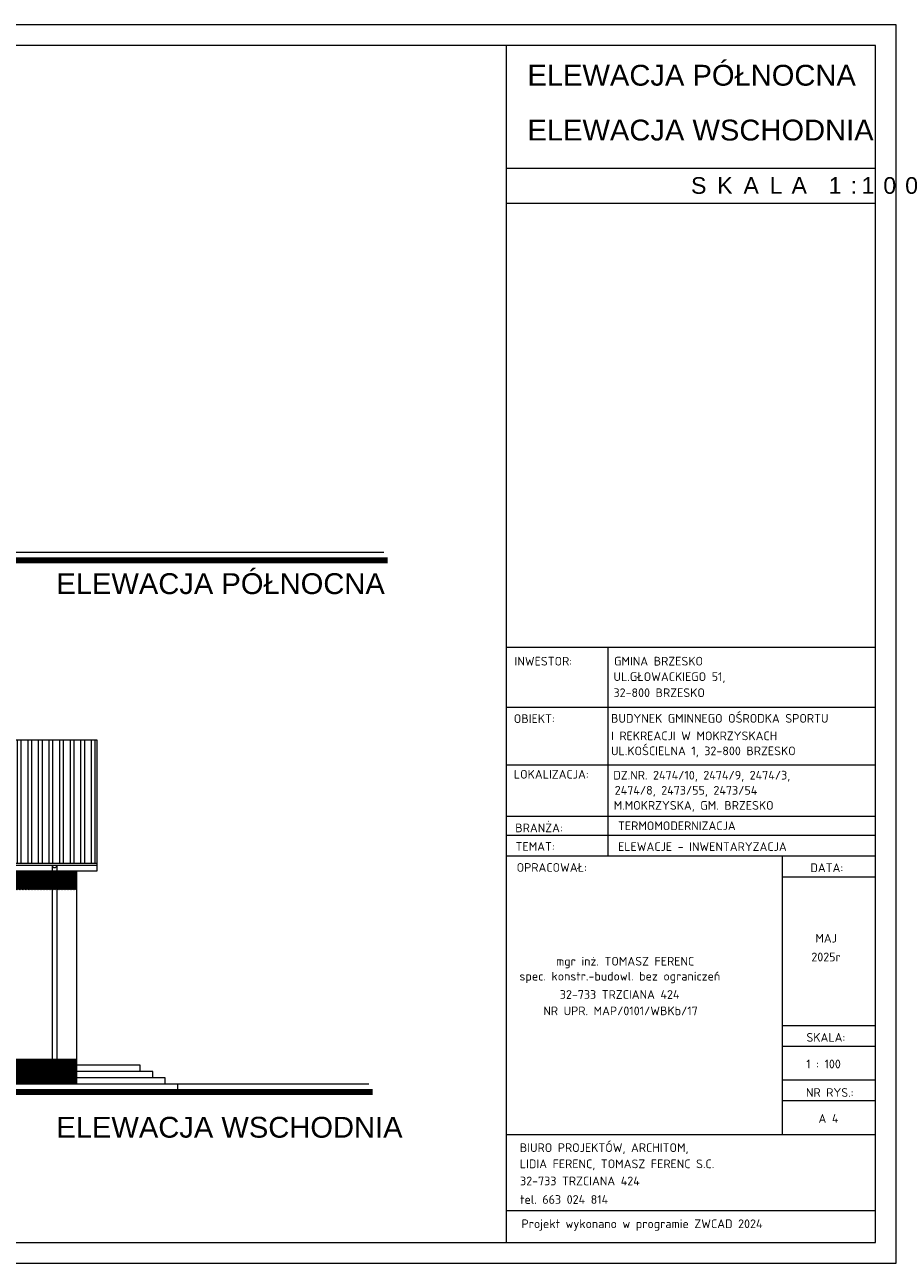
# Model space of a CAD drawing. Header units: millimetres. Extents: x -37273 to 136949, y -1495242345 to -598.
# Tile 44 of 44: x 76710 to 78800, y -13868 to -10898. Entities that reach past the tile are written whole.
import ezdxf
from ezdxf.enums import TextEntityAlignment as Align

# ---------------------------------------------------------------- set-up
doc = ezdxf.new("R2010")
doc.units = ezdxf.units.MM
doc.layers.add('cień1', color=250, linetype='Continuous')
for name, color, linetype, lineweight in [('DIM', 15, 'Continuous', 5), ('F-BIL-OP', 103, 'Continuous', 9), ('wymiarowannie', 253, 'Continuous', 5)]:
    doc.layers.add(name, color=color, linetype=linetype, lineweight=lineweight)
doc.styles.add('ARIAL', font='arial.ttf', dxfattribs={"height": 18})
doc.styles.add('ISOCPEUR', font='isocpeur.ttf')
doc.styles.get("Standard").update_dxf_attribs({"font": 'arial.ttf'})

msp = doc.modelspace()

# ---------------------------------------------------------------- hatches: boundary and pattern name
at = {"layer": 'cień1', "ltscale": 3}
h = msp.add_hatch(dxfattribs=at)
h.set_pattern_fill('ANSI31', color=250, scale=0.8)
h.set_pattern_definition([(45, (123334.0733, -7658.6203), (-1.79605122, 1.79605122), [])])
h.paths.add_polyline_path([(76066.99, -12927.03), (76066.99, -13064.67), (76016.99, -13064.67), (76016.99, -13438.77), (76096.76, -13438.77), (76096.76, -12972.97), (76833.99, -12972.97), (76833.99, -12927.03)])
h = msp.add_hatch(dxfattribs=at)
h.set_pattern_fill('ANSI31', color=251, scale=0.8)
h.set_pattern_definition([(45, (111766.7595, -7745.9159), (-1.79605122, 1.79605122), [])])
h.paths.add_polyline_path([(74156.99, -13438.77), (74156.99, -13378.77), (76016.99, -13378.77), (76016.99, -13438.77)])
h.paths.add_polyline_path([(73333.99, -13438.77), (73333.99, -13378.77), (74156.99, -13378.77), (74156.99, -13438.77)])
h.paths.add_polyline_path([(76016.99, -13438.77), (76016.99, -13378.77), (76833.99, -13378.77), (76833.99, -13438.77)])
at = {"layer": 'wymiarowannie', "lineweight": 13, "ltscale": 3}
h = msp.add_hatch(dxfattribs=at)
h.set_pattern_fill('STEEL', color=252, scale=8, angle=45)
h.set_pattern_definition([(90, (75685.373, -6775.842), (-25.4, 2e-15), []), (90, (75676.393, -6766.862), (-25.4, 2e-15), [])])
h.paths.add_polyline_path([(75606.99, -13043.79), (75606.99, -12990.56), (75656.99, -12990.56), (75656.99, -12614.13), (76299.67, -12614.13), (75993.83, -12679.56), (75993.83, -12696.16), (76033.67, -12696.16), (76033.67, -12878.69), (76565.67, -12878.69), (76565.67, -12696.16), (76605.51, -12696.16), (76605.51, -12679.56), (76299.67, -12614.13), (76883.99, -12614.13), (76883.99, -12909.77), (76066.99, -12909.77), (76066.99, -12927.03), (76066.99, -13043.79)])
h.paths.add_polyline_path([(76299.67, -12614.13), (76605.51, -12679.56), (75993.83, -12679.56)])
h.paths.add_polyline_path([(75656.99, -12614.13), (75656.99, -12969.68), (75606.99, -12969.68), (75606.99, -12614.13)])

# ---------------------------------------------------------------- linework, layer by layer
at = {"layer": 'DIM', "ltscale": 0.1}
for p, q in [((77865.7, -13818.36), (77865.7, -10948.36)), ((77865.7, -13818.36), (77865.7, -10948.36)), ((77865.7, -11242.21), (78750.33, -11242.21)), ((77865.7, -11325.8), (78750.33, -11325.8)), ((77864.43, -12390.89), (78749.06, -12390.89)), ((78108.91, -12390.89), (78108.91, -12891.42)), ((77864.56, -12534.49), (78749.19, -12534.49)), ((77863.9, -12673.49), (78748.52, -12673.49)), ((77865.45, -12795.94), (78750.07, -12795.94)), ((77865.45, -12841.42), (78750.07, -12841.42)), ((77865.45, -12891.42), (78750.07, -12891.42)), ((78526.73, -12891.42), (78526.73, -13559.68)), ((78526.73, -12941.42), (78750.07, -12941.42)), ((78526.73, -13298.17), (78750.07, -13298.17)), ((78526.73, -13348.17), (78750.07, -13348.17)), ((78526.73, -13428.29), (78750.07, -13428.29)), ((78526.73, -13478.29), (78750.07, -13478.29)), ((77865.45, -13559.68), (78750.07, -13559.68)), ((77865.51, -13741.65), (78750.14, -13741.65))]:
    msp.add_line(p, q, dxfattribs=at)
for points in [[(72874.01, -13868.36), (78800.33, -13868.36), (78800.33, -10898.36), (72874.01, -10898.36)], [(72924.01, -13818.36), (78750.33, -13818.36), (78750.33, -10948.36), (72924.01, -10948.36)]]:
    msp.add_lwpolyline(points, close=True, dxfattribs=at)
at = {"layer": 'wymiarowannie', "color": 0, "lineweight": 13, "ltscale": 3}
for p, q in [((77571.12, -12163.78), (73217.79, -12163.78)), ((77535.41, -13438.77), (73151.18, -13438.77))]:
    msp.add_line(p, q, dxfattribs=at)
at = {"layer": 'wymiarowannie', "color": 5, "lineweight": 13, "ltscale": 3}
for p, q in [((76883.99, -12909.77), (76066.99, -12909.77)), ((76986.99, -13408.77), (76833.99, -13408.77)), ((77016.99, -13423.77), (76833.99, -13423.77)), ((77046.99, -13438.77), (76833.99, -13438.77))]:
    msp.add_line(p, q, dxfattribs=at)
at = {"layer": 'wymiarowannie', "color": 252, "lineweight": 13, "ltscale": 3}
for p, q in [((76066.99, -12914.13), (76883.99, -12914.13)), ((73333.99, -13378.77), (76833.99, -13378.77))]:
    msp.add_line(p, q, dxfattribs=at)
at = {"layer": 'wymiarowannie', "color": 7, "lineweight": 13, "ltscale": 3}
msp.add_line((76833.99, -12927.03), (76833.99, -13438.77), dxfattribs=at)
at = {"layer": 'wymiarowannie', "color": 252, "lineweight": 13, "ltscale": 3, "const_width": 15}
for points in [[(73217.36, -12182.71), (77580.54, -12182.71)], [(73150.75, -13457.7), (77544.84, -13457.7)]]:
    msp.add_lwpolyline(points, dxfattribs=at)
at = {"layer": 'wymiarowannie', "color": 7, "lineweight": 13, "ltscale": 3}
msp.add_lwpolyline([(75606.99, -13064.67), (76066.99, -13064.67), (76066.99, -12927.03), (76883.99, -12927.03), (76883.99, -12614.13), (75656.99, -12614.13)], dxfattribs=at)
at = {"layer": 'wymiarowannie', "color": 252, "lineweight": 13, "ltscale": 3}
for points in [[(76776, -12914.23), (76775.9, -13157.26), (76775.9, -13157.26), (76775.9, -13428.17), (76775.9, -13428.17)], [(76787, -12916.16), (76786.9, -13152.46), (76786.9, -13152.46), (76786.9, -13428.07), (76786.9, -13428.07)]]:
    msp.add_lwpolyline(points, dxfattribs=at)
at = {"layer": 'wymiarowannie', "color": 5, "lineweight": 13, "ltscale": 3}
msp.add_lwpolyline([(77076.99, -13453.77), (77076.99, -13438.77), (77046.99, -13438.77), (77046.99, -13423.77), (77016.99, -13423.77), (77016.99, -13408.77), (76986.99, -13408.77), (76986.99, -13393.77), (76833.99, -13393.77)], dxfattribs=at)
at = {"layer": 'wymiarowannie', "color": 252, "lineweight": 13, "ltscale": 3}
msp.add_circle((76781.4, -13428.07), 5.5, dxfattribs=at)
msp.add_arc((76781.49, -12914.13), 5.5, 180, 0, dxfattribs=at)

# ---------------------------------------------------------------- texts
at = {"layer": 'DIM', "ltscale": 0.1, "char_height": 50, "width": 884.6281, "attachment_point": 1}
for s, insert in [('ELEWACJA PÓŁNOCNA', (77915.7, -10994.41)), ('ELEWACJA WSCHODNIA', (77915.7, -11125.89)), ('ELEWACJA PÓŁNOCNA', (76785.76, -12213.64)), ('ELEWACJA WSCHODNIA', (76785.76, -13517.29))]:
    msp.add_mtext(s, dxfattribs=dict(at, insert=insert))
at = {"layer": 'F-BIL-OP', "style": 'ISOCPEUR'}
for s, height, p in [('INWESTOR:', 20.897, (77884.8, -12435.05)), ('GMINA BRZESKO', 20.8971, (78123.58, -12434.97)), ('UL.GŁOWACKIEGO 51, ', 20.8971, (78122.13, -12472.15)), ('32-800 BRZESKO', 20.8971, (78122.13, -12510.61)), ('OBIEKT:', 20.897, (77883.07, -12572.85)), ('BUDYNEK GMINNEGO OŚRODKA SPORTU', 20.8971, (78116.14, -12572.15)), ('I REKREACJI W MOKRZYSKACH', 20.8971, (78116.14, -12614.06)), ('UL.KOŚCIELNA 1, 32-800 BRZESKO', 20.8971, (78116.14, -12650.13)), ('LOKALIZACJA:', 20.8971, (77883.17, -12706.28)), ('DZ.NR. 2474/10, 2474/9, 2474/3, ', 20.8971, (78121.63, -12708.45)), ('2474/8, 2473/55, 2473/54', 20.8971, (78125.08, -12744.65)), ('M.MOKRZYSKA, GM. BRZESKO', 20.8971, (78122.49, -12780.85)), ('BRANŻA:', 20.897, (77886.47, -12834.83)), ('TERMOMODERNIZACJA', 20.8971, (78132.99, -12829.72)), ('TEMAT:', 20.897, (77887.24, -12879.31)), ('ELEWACJE - INWENTARYZACJA', 20.8971, (78132.99, -12879.72)), ('OPRACOWAŁ:', 20.897, (77889.78, -12929.67)), ('DATA:', 20.897, (78594.31, -12930.3)), ('MAJ', 20.897, (78606.28, -13099.38)), (' 2025r', 20.897, (78583.37, -13144.42)), ('mgr inż. TOMASZ FERENC', 20.8971, (77984.33, -13154.6)), ('spec. konstr.-budowl. bez ograniczeń', 20.8971, (77896.58, -13190.45)), ('32-733 TRZCIANA 424', 20.8971, (77993.36, -13234.34)), ('NR UPR. MAP/0101/WBKb/17', 20.8971, (77953.91, -13273.6)), ('SKALA:', 20.897, (78584.93, -13337.25)), ('1 : 100', 20.897, (78584.44, -13400.96)), ('NR RYS.:', 20.897, (78583.87, -13469.37)), ('BIURO PROJEKTÓW, ARCHITOM,', 20.8971, (77897.42, -13601.64)), ('LIDIA FERENC, TOMASZ FERENC S.C. ', 20.8971, (77897.42, -13640.45)), ('32-733 TRZCIANA 424', 20.8971, (77898.04, -13681.56)), ('tel. 663 024 814', 20.8971, (77898.04, -13725.97)), ('Projekt wykonano w programie ZWCAD 2024 ', 20.8971, (77901.6, -13784.17))]:
    msp.add_text(s, height=height, dxfattribs=at).set_placement(p)
msp.add_text('A 4', height=20.897, dxfattribs=at).set_placement((78637.78, -13531.71), align=Align.CENTER)
at = {"layer": 'F-BIL-OP', "linetype": 'Continuous', "lineweight": 13, "insert": (78308.02, -11263.72), "char_height": 40, "attachment_point": 1, "style": 'ARIAL'}
msp.add_mtext('\\pxqc;{\\T1.7;\\C7;SKALA 1:100}', dxfattribs=at)

doc.saveas('drawing.dxf')
